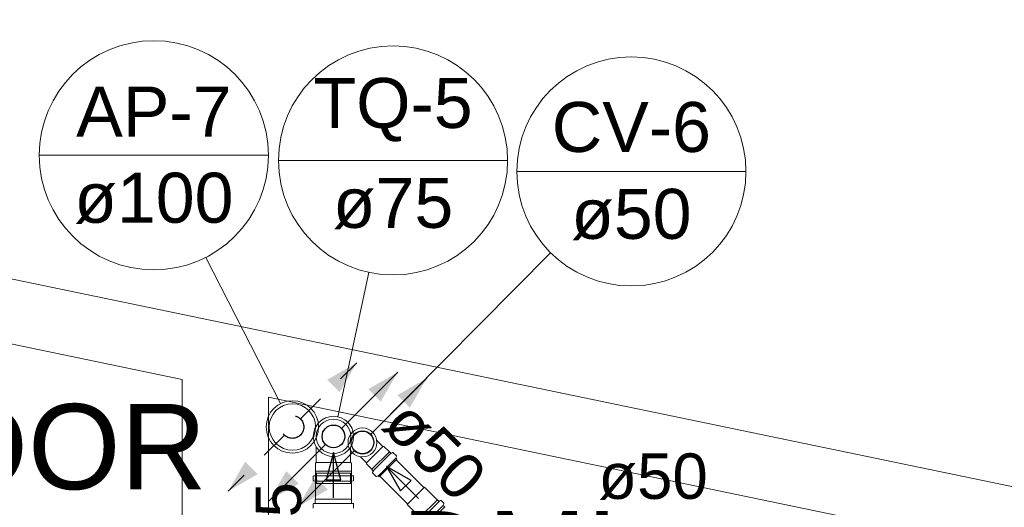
# Model space of a CAD drawing. Header units: millimetres. Extents: x 567 to 934, y -1 to 364.
# Tile 226 of 256: x 635.14 to 639.47, y 166.5 to 168.65. Entities that reach past the tile are written whole.
import ezdxf

# ---------------------------------------------------------------- set-up
doc = ezdxf.new("R2010")
doc.units = ezdxf.units.MM
doc.header["$MEASUREMENT"] = 0
doc.linetypes.add('JIS_02_1.2', pattern=[0.25, 0.125, -0.125])
doc.linetypes.add('NULL', pattern=[0])
for name, color, linetype, lineweight in [('AP-Condutos', 14, 'JIS_02_1.2', 25), ('AP-Indicação coluna', 14, 'Continuous', 13), ('CV-Condutos', 14, 'Continuous', 25), ('CV-Indicação coluna', 14, 'Continuous', 13), ('CV-Sentido conduto', 14, 'Continuous', 30), ('CV-Textos conduto', 7, 'Continuous', 9), ('Simbolos', 14, 'Continuous', 20), ('Simbolos_int', 14, 'Continuous', 15), ('TQ-Condutos', 14, 'Continuous', 25), ('TQ-Indicação coluna', 14, 'Continuous', 13), ('TQ-Sentido conduto', 14, 'Continuous', 30), ('TQ-Textos conduto', 7, 'Continuous', 9)]:
    doc.layers.add(name, color=color, linetype=linetype, lineweight=lineweight)
doc.layers.add('ARQ FINA', color=8, linetype='Continuous')
doc.styles.add('Arial', font='arial.ttf')

msp = doc.modelspace()

# ---------------------------------------------------------------- hatches: boundary and pattern name
at = {"layer": 'AP-Condutos', "linetype": 'Continuous'}
for points in [[(636.6176, 167.1371), (636.4877, 167.0621), (636.5426, 167.0072)], [(636.0519, 166.5714), (636.1818, 166.6464), (636.1269, 166.7013)]]:
    msp.add_hatch(color=151, dxfattribs=at).paths.add_polyline_path(points)
at = {"layer": 'CV-Condutos', "linetype": 'Continuous'}
for points in [[(636.9259, 167.0691), (636.796, 166.9941), (636.8509, 166.9392)], [(636.3602, 166.5034), (636.4901, 166.5784), (636.4352, 166.6333)]]:
    msp.add_hatch(color=11, dxfattribs=at).paths.add_polyline_path(points)
at = {"layer": 'TQ-Condutos', "linetype": 'Continuous'}
for points in [[(636.7982, 167.0956), (636.6683, 167.0206), (636.7232, 166.9657)], [(636.2326, 166.5299), (636.3625, 166.6049), (636.3076, 166.6598)]]:
    msp.add_hatch(color=73, dxfattribs=at).paths.add_polyline_path(points)

# ---------------------------------------------------------------- linework, layer by layer
at = {"layer": 'AP-Condutos'}
for points in [[(636.3701, 166.8896), (636.6176, 167.1371)], [(636.2994, 166.8189), (636.0519, 166.5714)]]:
    msp.add_lwpolyline(points, dxfattribs=at)
msp.add_circle((636.3347, 166.8543), 0.05, dxfattribs=at)
msp.add_circle((636.3347, 166.8543), 0.05, dxfattribs=at)
at = {"layer": 'AP-Indicação coluna'}
for p, q in [((635.2211, 168.0499), (636.2295, 168.0499)), ((635.9543, 167.6006), (636.2824, 166.957))]:
    msp.add_line(p, q, dxfattribs=at)
msp.add_circle((635.7253, 168.0499), 0.5042, dxfattribs=at)
msp.add_circle((635.7253, 168.0499), 0.5042, dxfattribs=at)
at = {"layer": 'ARQ FINA', "lineweight": 5}
for p, q in [((666.8823, 160.9083), (602.6777, 174.2348)), ((658.1294, 162.7251), (631.4774, 168.2571)), ((631.8574, 167.8922), (635.8494, 167.0636)), ((635.8494, 167.0636), (635.8494, 166.2351)), ((636.2294, 163.6591), (636.2294, 166.9848)), ((636.2294, 166.9848), (639.3694, 166.333))]:
    msp.add_line(p, q, dxfattribs=at)
at = {"layer": 'CV-Condutos'}
for p, q in [((636.914, 166.587), (636.7912, 166.7098)), ((636.8423, 166.5153), (636.7195, 166.6381))]:
    msp.add_line(p, q, dxfattribs=at)
for points in [[(636.6784, 166.8216), (636.9259, 167.0691)], [(636.6077, 166.7509), (636.3602, 166.5034)]]:
    msp.add_lwpolyline(points, dxfattribs=at)
msp.add_circle((636.643, 166.7863), 0.05, dxfattribs=at)
msp.add_circle((636.643, 166.7863), 0.05, dxfattribs=at)
at = {"layer": 'CV-Indicação coluna'}
for p, q in [((637.3215, 167.9789), (638.3298, 167.9789)), ((637.4707, 167.6209), (636.6878, 166.8314))]:
    msp.add_line(p, q, dxfattribs=at)
msp.add_circle((637.8257, 167.9789), 0.5041, dxfattribs=at)
msp.add_circle((637.8257, 167.9789), 0.5041, dxfattribs=at)
at = {"layer": 'CV-Sentido conduto'}
for p, q in [((636.7483, 166.681), (636.8108, 166.5728)), ((636.8565, 166.6185), (636.7483, 166.681)), ((636.8108, 166.5728), (636.8565, 166.6185))]:
    msp.add_line(p, q, dxfattribs=at)
msp.add_lwpolyline([(636.8897, 166.5396), (636.7483, 166.681)], dxfattribs=at)
at = {"layer": 'Simbolos'}
for p, q in [((636.706, 166.795), (636.7324, 166.7686)), ((636.4399, 166.6983), (636.4399, 166.7664)), ((636.5909, 166.6983), (636.5909, 166.7664)), ((636.7375, 166.7686), (636.7324, 166.7686)), ((636.7613, 166.7448), (636.7375, 166.7686)), ((636.7618, 166.7448), (636.7613, 166.7448)), ((636.7677, 166.739), (636.7618, 166.7448)), ((636.7744, 166.7423), (636.7704, 166.7389)), ((636.7925, 166.7267), (636.7771, 166.7421)), ((636.4363, 166.6947), (636.4399, 166.6983)), ((636.4363, 166.6592), (636.4363, 166.6947)), ((636.5945, 166.6947), (636.5909, 166.6983)), ((636.5945, 166.6592), (636.5945, 166.6947)), ((636.6343, 166.7233), (636.6607, 166.6969)), ((636.6607, 166.6918), (636.6607, 166.6969)), ((636.794, 166.7127), (636.7166, 166.6353)), ((636.7929, 166.7243), (636.7898, 166.719)), ((636.794, 166.7127), (636.7901, 166.7165)), ((636.4358, 166.6587), (636.4363, 166.6592)), ((636.4358, 166.6417), (636.4358, 166.6587)), ((636.4359, 166.65), (636.4369, 166.651)), ((636.5939, 166.651), (636.4369, 166.651)), ((636.5949, 166.65), (636.5939, 166.651)), ((636.595, 166.6587), (636.5945, 166.6592)), ((636.595, 166.6417), (636.595, 166.6587)), ((636.6845, 166.6681), (636.6607, 166.6918)), ((636.6845, 166.6675), (636.6845, 166.6681)), ((636.6903, 166.6616), (636.6845, 166.6675)), ((636.687, 166.6549), (636.6904, 166.6589)), ((636.7026, 166.6368), (636.6872, 166.6522)), ((636.4268, 166.6197), (636.4268, 166.6372)), ((636.4343, 166.6162), (636.4283, 166.6178)), ((636.434, 166.6397), (636.4286, 166.6392)), ((636.4358, 166.6052), (636.4358, 166.6143)), ((636.4359, 166.5371), (636.4359, 166.65)), ((636.5949, 166.5371), (636.5949, 166.65)), ((636.595, 166.6052), (636.595, 166.6143)), ((636.5965, 166.6162), (636.6025, 166.6178)), ((636.5968, 166.6397), (636.6022, 166.6392)), ((636.604, 166.6197), (636.604, 166.6372)), ((636.705, 166.6364), (636.7103, 166.6395)), ((636.7166, 166.6353), (636.7128, 166.6392)), ((636.595, 166.6052), (636.4358, 166.6052)), ((636.9718, 166.5343), (636.9165, 166.5896)), ((636.4354, 166.5366), (636.4359, 166.5371)), ((636.4354, 166.5195), (636.4354, 166.5366)), ((636.5954, 166.5366), (636.5949, 166.5371)), ((636.5954, 166.5195), (636.5954, 166.5366)), ((636.9723, 166.5343), (636.9718, 166.5343)), ((636.9789, 166.5277), (636.9723, 166.5343)), ((636.9857, 166.531), (636.9816, 166.5276)), ((637.0008, 166.5185), (636.9884, 166.5309)), ((636.4268, 166.4975), (636.4268, 166.515)), ((636.4336, 166.5175), (636.4286, 166.517)), ((636.5972, 166.5175), (636.6022, 166.517)), ((636.604, 166.4975), (636.604, 166.515)), ((636.895, 166.4575), (636.8397, 166.5128)), ((637.0045, 166.5022), (636.9271, 166.4248)), ((637.0011, 166.5161), (636.998, 166.5107)), ((637.0045, 166.5022), (636.9983, 166.5083))]:
    msp.add_line(p, q, dxfattribs=at)
for points in [[(636.7677, 166.739), (636.7679, 166.7388), (636.7682, 166.7386), (636.7685, 166.7385), (636.7688, 166.7384), (636.7692, 166.7384), (636.7695, 166.7384), (636.7698, 166.7385), (636.7701, 166.7387), (636.7704, 166.7389)], [(636.7771, 166.7421), (636.7769, 166.7423), (636.7766, 166.7425), (636.7763, 166.7426), (636.776, 166.7427), (636.7756, 166.7427), (636.7753, 166.7427), (636.775, 166.7426), (636.7747, 166.7424), (636.7744, 166.7422)], [(636.7898, 166.719), (636.7897, 166.7187), (636.7896, 166.7184), (636.7895, 166.7181), (636.7895, 166.7178), (636.7896, 166.7176), (636.7896, 166.7173), (636.7898, 166.717), (636.7899, 166.7168), (636.7901, 166.7165)], [(636.7929, 166.7243), (636.793, 166.7245), (636.7931, 166.7248), (636.7931, 166.7251), (636.7931, 166.7254), (636.7931, 166.7257), (636.793, 166.726), (636.7929, 166.7262), (636.7927, 166.7265), (636.7925, 166.7267)], [(636.6871, 166.6549), (636.6869, 166.6546), (636.6867, 166.6543), (636.6866, 166.654), (636.6866, 166.6537), (636.6866, 166.6533), (636.6867, 166.653), (636.6868, 166.6527), (636.687, 166.6524), (636.6872, 166.6522)], [(636.6904, 166.6589), (636.6906, 166.6592), (636.6908, 166.6595), (636.6909, 166.6598), (636.6909, 166.6601), (636.6909, 166.6605), (636.6908, 166.6608), (636.6907, 166.6611), (636.6905, 166.6614), (636.6903, 166.6616)], [(636.4286, 166.6392), (636.4283, 166.6392), (636.428, 166.6391), (636.4277, 166.6389), (636.4274, 166.6387), (636.4272, 166.6385), (636.427, 166.6382), (636.4269, 166.6379), (636.4268, 166.6376), (636.4268, 166.6372)], [(636.4268, 166.6197), (636.4268, 166.6195), (636.4269, 166.6192), (636.427, 166.6189), (636.4271, 166.6187), (636.4273, 166.6184), (636.4275, 166.6182), (636.4278, 166.618), (636.428, 166.6179), (636.4283, 166.6178)], [(636.434, 166.6397), (636.4343, 166.6398), (636.4346, 166.6399), (636.4349, 166.64), (636.4352, 166.6402), (636.4354, 166.6405), (636.4356, 166.6408), (636.4357, 166.6411), (636.4358, 166.6414), (636.4358, 166.6417)], [(636.4358, 166.6143), (636.4358, 166.6146), (636.4357, 166.6148), (636.4356, 166.6151), (636.4355, 166.6154), (636.4353, 166.6156), (636.4351, 166.6158), (636.4349, 166.616), (636.4346, 166.6161), (636.4343, 166.6162)], [(636.595, 166.6417), (636.595, 166.6414), (636.5951, 166.6411), (636.5952, 166.6408), (636.5954, 166.6405), (636.5956, 166.6402), (636.5959, 166.64), (636.5962, 166.6399), (636.5965, 166.6398), (636.5968, 166.6397)], [(636.5965, 166.6162), (636.5962, 166.6161), (636.596, 166.616), (636.5957, 166.6158), (636.5955, 166.6156), (636.5953, 166.6154), (636.5952, 166.6151), (636.5951, 166.6148), (636.595, 166.6146), (636.595, 166.6143)], [(636.604, 166.6372), (636.604, 166.6376), (636.6039, 166.6379), (636.6038, 166.6382), (636.6036, 166.6385), (636.6034, 166.6387), (636.6031, 166.6389), (636.6028, 166.6391), (636.6025, 166.6392), (636.6022, 166.6392)], [(636.6025, 166.6178), (636.6028, 166.6179), (636.6031, 166.618), (636.6033, 166.6182), (636.6035, 166.6184), (636.6037, 166.6187), (636.6038, 166.6189), (636.6039, 166.6192), (636.604, 166.6195), (636.604, 166.6197)], [(636.7026, 166.6368), (636.7028, 166.6366), (636.7031, 166.6364), (636.7033, 166.6363), (636.7036, 166.6362), (636.7039, 166.6362), (636.7042, 166.6362), (636.7045, 166.6362), (636.7048, 166.6363), (636.705, 166.6364)], [(636.7128, 166.6392), (636.7125, 166.6394), (636.7123, 166.6395), (636.712, 166.6397), (636.7117, 166.6397), (636.7115, 166.6398), (636.7112, 166.6398), (636.7109, 166.6397), (636.7106, 166.6396), (636.7103, 166.6395)], [(636.9789, 166.5277), (636.9792, 166.5275), (636.9795, 166.5273), (636.9798, 166.5272), (636.9801, 166.5271), (636.9804, 166.5271), (636.9808, 166.5272), (636.9811, 166.5273), (636.9814, 166.5274), (636.9816, 166.5276)], [(636.9884, 166.5309), (636.9881, 166.5311), (636.9879, 166.5312), (636.9875, 166.5314), (636.9872, 166.5314), (636.9869, 166.5314), (636.9866, 166.5314), (636.9863, 166.5313), (636.986, 166.5312), (636.9857, 166.531)], [(636.4286, 166.517), (636.4283, 166.517), (636.428, 166.5169), (636.4277, 166.5167), (636.4274, 166.5165), (636.4272, 166.5163), (636.427, 166.516), (636.4269, 166.5157), (636.4268, 166.5154), (636.4268, 166.515)], [(636.4336, 166.5175), (636.4339, 166.5175), (636.4342, 166.5176), (636.4345, 166.5178), (636.4348, 166.518), (636.435, 166.5182), (636.4352, 166.5185), (636.4353, 166.5188), (636.4354, 166.5191), (636.4354, 166.5195)], [(636.5954, 166.5195), (636.5954, 166.5191), (636.5955, 166.5188), (636.5956, 166.5185), (636.5958, 166.5182), (636.596, 166.518), (636.5963, 166.5178), (636.5966, 166.5176), (636.5969, 166.5175), (636.5972, 166.5175)], [(636.604, 166.515), (636.604, 166.5154), (636.6039, 166.5157), (636.6038, 166.516), (636.6036, 166.5163), (636.6034, 166.5165), (636.6031, 166.5167), (636.6028, 166.5169), (636.6025, 166.517), (636.6022, 166.517)], [(636.998, 166.5107), (636.9979, 166.5105), (636.9978, 166.5102), (636.9978, 166.5099), (636.9978, 166.5096), (636.9978, 166.5093), (636.9979, 166.509), (636.998, 166.5088), (636.9982, 166.5085), (636.9983, 166.5083)], [(637.0011, 166.5161), (637.0012, 166.5163), (637.0013, 166.5166), (637.0014, 166.5169), (637.0014, 166.5172), (637.0013, 166.5175), (637.0012, 166.5177), (637.0011, 166.518), (637.001, 166.5183), (637.0008, 166.5185)]]:
    msp.add_lwpolyline(points, dxfattribs=at)
for centre, radius in [((636.3347, 166.8543), 0.1153), ((636.5154, 166.8128), 0.0886), ((636.643, 166.7863), 0.0636)]:
    msp.add_circle(centre, radius, dxfattribs=at)
at = {"layer": 'Simbolos_int'}
for p, q in [((636.7324, 166.7686), (636.6607, 166.6969)), ((636.7613, 166.7448), (636.6845, 166.6681)), ((636.7677, 166.739), (636.6903, 166.6616)), ((636.5909, 166.6983), (636.4399, 166.6983)), ((636.7901, 166.7165), (636.7128, 166.6392)), ((636.5945, 166.6592), (636.4363, 166.6592)), ((636.595, 166.6399), (636.4358, 166.6399)), ((636.595, 166.6158), (636.4358, 166.6158)), ((636.9165, 166.5896), (636.8397, 166.5128)), ((636.5954, 166.5366), (636.4354, 166.5366)), ((636.9723, 166.5343), (636.895, 166.457)), ((636.9802, 166.5264), (636.9029, 166.4491)), ((636.595, 166.5177), (636.4358, 166.5177)), ((636.9973, 166.5094), (636.9199, 166.432))]:
    msp.add_line(p, q, dxfattribs=at)
for centre, radius in [((636.3347, 166.8543), 0.1021), ((636.5154, 166.8128), 0.076), ((636.643, 166.7863), 0.0511)]:
    msp.add_circle(centre, radius, dxfattribs=at)
at = {"layer": 'TQ-Condutos'}
for p, q in [((636.4399, 166.651), (636.4399, 166.6052)), ((636.5909, 166.651), (636.5909, 166.6052))]:
    msp.add_line(p, q, dxfattribs=at)
for points in [[(636.5508, 166.8481), (636.7982, 167.0956)], [(636.48, 166.7774), (636.2326, 166.5299)]]:
    msp.add_lwpolyline(points, dxfattribs=at)
msp.add_circle((636.5154, 166.8128), 0.05, dxfattribs=at)
msp.add_circle((636.5154, 166.8128), 0.05, dxfattribs=at)
at = {"layer": 'TQ-Indicação coluna'}
for p, q in [((636.2735, 168.0272), (637.2816, 168.0272)), ((636.6712, 167.5345), (636.5341, 166.8994))]:
    msp.add_line(p, q, dxfattribs=at)
msp.add_circle((636.7775, 168.0272), 0.504, dxfattribs=at)
msp.add_circle((636.7775, 168.0272), 0.504, dxfattribs=at)
at = {"layer": 'TQ-Sentido conduto'}
for p, q in [((636.5154, 166.7419), (636.4831, 166.6211)), ((636.5478, 166.6211), (636.5154, 166.7419)), ((636.4831, 166.6211), (636.5478, 166.6211))]:
    msp.add_line(p, q, dxfattribs=at)
msp.add_lwpolyline([(636.5154, 166.5419), (636.5154, 166.7419)], dxfattribs=at)

# ---------------------------------------------------------------- texts
at = {"layer": 'AP-Indicação coluna', "linetype": 'NULL', "char_height": 0.22, "attachment_point": 8, "line_spacing_factor": 0.6, "style": 'Arial'}
for s, insert, width in [('AP-7', (635.7253, 168.1325), 1.366616), ('ø100', (635.7253, 167.7473), 1.400823)]:
    msp.add_mtext(s, dxfattribs=dict(at, insert=insert, width=width))
at = {"layer": 'ARQ FINA', "linetype": 'NULL', "lineweight": 5, "char_height": 0.375, "attachment_point": 7, "line_spacing_factor": 0.9, "style": 'Arial'}
for s, insert, width in [('ELEVADOR', (633.1045, 166.575), 5.707889), ('DML', (636.8145, 166.109), 2.212271)]:
    msp.add_mtext(s, dxfattribs=dict(at, insert=insert, width=width))
at = {"layer": 'CV-Indicação coluna', "linetype": 'NULL', "char_height": 0.22, "attachment_point": 8, "line_spacing_factor": 0.6, "style": 'Arial'}
for s, insert, width in [('CV-6', (637.8257, 168.0615), 1.400488), ('ø50', (637.8257, 167.6763), 1.059085)]:
    msp.add_mtext(s, dxfattribs=dict(at, insert=insert, width=width))
at = {"layer": 'CV-Textos conduto', "linetype": 'NULL', "insert": (636.8884, 166.6797), "char_height": 0.2, "width": 0.962805, "attachment_point": 8, "rotation": 314.9999, "line_spacing_factor": 0.6, "style": 'Arial'}
msp.add_mtext('ø50', dxfattribs=at)
at = {"layer": 'CV-Textos conduto', "linetype": 'NULL', "insert": (637.9211, 166.5325), "char_height": 0.2, "width": 0.962805, "attachment_point": 8, "line_spacing_factor": 0.6, "style": 'Arial'}
msp.add_mtext('ø50', dxfattribs=at)
at = {"layer": 'TQ-Indicação coluna', "linetype": 'NULL', "char_height": 0.22, "attachment_point": 8, "line_spacing_factor": 0.6, "style": 'Arial'}
for s, insert, width in [('TQ-5', (636.7775, 168.1098), 1.400152), ('ø75', (636.7775, 167.7246), 1.059085)]:
    msp.add_mtext(s, dxfattribs=dict(at, insert=insert, width=width))
at = {"layer": 'TQ-Textos conduto', "linetype": 'NULL', "insert": (636.3782, 166.371), "char_height": 0.2, "width": 0.962805, "attachment_point": 8, "rotation": 90.0002, "line_spacing_factor": 0.6, "style": 'Arial'}
msp.add_mtext('ø75', dxfattribs=at)

doc.saveas('drawing.dxf')
